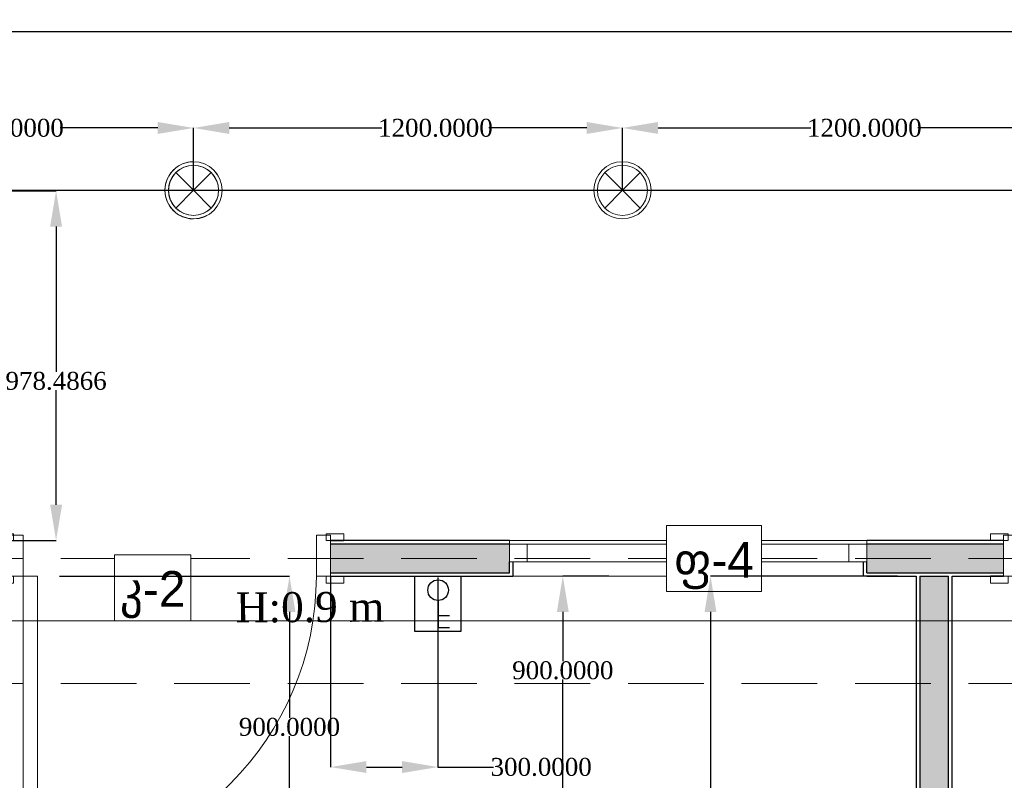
# Model space of a CAD drawing. Header units: millimetres. Extents: x 0 to 88385, y 0 to 41127.
# Tile 129 of 244: x 73609 to 76364, y 20217 to 22345. Entities that reach past the tile are written whole.
import ezdxf
from ezdxf.enums import TextEntityAlignment as Align

# ---------------------------------------------------------------- set-up
doc = ezdxf.new("R2010")
doc.units = ezdxf.units.MM
doc.header["$MEASUREMENT"] = 0
doc.set_wipeout_variables(frame=1)
doc.linetypes.add('Dot & Dashed', pattern=[670.277762, 317.5, -176.388889, 0, -176.388874])
doc.linetypes.add('Hidden', pattern=[317.5, 211.666667, -105.833333])
for name, color, linetype in [('- ავარიული განათება', 7, 'Continuous'), ('- განათება', 7, 'Continuous'), ('- საშტეფცელო როზეტები', 7, 'Continuous'), ('New_Structural - Bearing', 7, 'Continuous'), ('Structural - Bearing', 7, 'Continuous'), ('Structural - Grid', 7, 'Continuous')]:
    doc.layers.add(name, color=color, linetype=linetype)
for name, color, linetype, lineweight in [('New_Annotation - Text_Pen_No__20', 1, 'Continuous', 0), ('New_Archicad Doors_Pen_No__1', 7, 'Continuous', 13), ('New_Archicad Windows_Pen_No__1', 7, 'Continuous', 13), ('New_Structural - Bearing_Pen_No__1', 7, 'Continuous', 13)]:
    doc.layers.add(name, color=color, linetype=linetype, lineweight=lineweight)
for name, color, linetype, lineweight, true_color in [('New_Interior - Lamp_Pen_No__77', 7, 'Continuous', 20, 0xffeb28), ('New_Structural - Bearing_Pen_No__5', 7, 'Continuous', 25, 0x40a5ff), ('New_Structural - Bearing_Pen_No__57', 7, 'Continuous', 25, 0xdcd214), ('Structural - Bearing_Pen_No__81', 7, 'Continuous', 20, 0x6a6a6a), ('Structural - Grid_Pen_No__81', 7, 'Continuous', 20, 0x6a6a6a)]:
    doc.layers.add(name, color=color, linetype=linetype, lineweight=lineweight, true_color=true_color)
doc.styles.add('GENERATED_STYLE_2', font='txt')
doc.styles.get("Standard").update_dxf_attribs({"font": 'sylfaen.ttf'})
doc.dimstyles.get("Standard").update_dxf_attribs({"dimtxt": 0.18, "dimasz": 0.18, "dimexe": 0.18, "dimexo": 0.0625, "dimgap": 0.09, "dimtad": 0, "dimtih": 1, "dimtoh": 1, "dimdec": 4, "dimzin": 0, "dimdsep": 46, "dimtxsty": 'Standard', "dimcen": 0.09, "dimadec": 0, "dimazin": 0, "dimtfac": 1, "dimtdec": 4, "dimtofl": 0, "dimtmove": 0, "dimatfit": 3, "dimfxl": 1, "dimtolj": 1, "dimtzin": 0, "dimarcsym": 0})

# ---------------------------------------------------------------- blocks, each defined once
blk = doc.blocks.new('Window_2')
at = {"layer": 'New_Archicad Windows_Pen_No__1', "color": 7, "linetype": 'Continuous', "lineweight": 13}
for p, q in [((-500, 10), (500, 10)), ((-500, 10), (-500, 0)), ((-500, 0), (-450, 0)), ((-500, 0), (-500, -50)), ((-500, 0), (-500, -50)), ((-450, 0), (-450, -50)), ((-450, 0), (450, 0)), ((450, -50), (450, 0)), ((450, 0), (500, 0)), ((500, 10), (500, 0)), ((500, 0), (500, -50)), ((500, 0), (500, -50)), ((-450, -50), (-500, -50)), ((-490, -50), (-490, -90)), ((450, -50), (-450, -50)), ((500, -50), (450, -50)), ((490, -50), (490, -90)), ((-500, -90), (-490, -90)), ((-490, -90), (490, -90)), ((500, -90), (490, -90))]:
    blk.add_line(p, q, dxfattribs=at)
blk = doc.blocks.new('Door_3')
at = {"layer": 'New_Archicad Doors_Pen_No__1', "color": 7, "linetype": 'Continuous', "lineweight": 13}
for p, q in [((370, 0), (370, 820)), ((370, 820), (410, 820)), ((410, 820), (410, 0)), ((-487, 0), (-487, 19)), ((-487, 19), (-437, 19)), ((-437, 0), (-487, 0)), ((-450, 0), (-487, 0)), ((-450, 0), (-487, 0)), ((-410, 0), (-450, 0)), ((-450, 0), (-450, -115)), ((-450, 0), (-450, -10)), ((-450, 0), (-450, -10)), ((-437, 19), (-437, 0)), ((-410, -115), (-410, 0)), ((410, 0), (370, 0)), ((450, 0), (410, 0)), ((410, 0), (410, -115)), ((437, 19), (487, 19)), ((437, 0), (437, 19)), ((487, 0), (437, 0)), ((450, -115), (450, 0)), ((450, 0), (450, -10)), ((450, 0), (450, -10)), ((450, 0), (487, 0)), ((450, 0), (487, 0)), ((487, 19), (487, 0)), ((-450, -10), (-450, -90)), ((-450, -10), (-450, -90)), ((450, -10), (450, -90)), ((450, -10), (450, -90)), ((-487, -119), (-487, -100)), ((-487, -100), (-437, -100)), ((-450, -100), (-487, -100)), ((-450, -100), (-487, -100)), ((-450, -90), (-450, -100)), ((-450, -90), (-450, -100)), ((-437, -100), (-437, -119)), ((437, -100), (487, -100)), ((437, -119), (437, -100)), ((450, -90), (450, -100)), ((450, -90), (450, -100)), ((450, -100), (487, -100)), ((450, -100), (487, -100)), ((487, -100), (487, -119)), ((-437, -119), (-487, -119)), ((-450, -115), (-410, -115)), ((410, -115), (450, -115)), ((487, -119), (437, -119))]:
    blk.add_line(p, q, dxfattribs=at)
blk.add_arc((410, 0), 820, 90, 180, dxfattribs=at)
blk = doc.blocks.new('Wall_46', base_point=(2382.1, 20888))
at = {"layer": 'New_Structural - Bearing_Pen_No__57', "linetype": 'Continuous', "lineweight": 25, "true_color": 0xdcd214}
for points in [[(-9261.1, 20878), (-9761.1, 20878), (-9761.1, 20798), (-9261.1, 20798), (-9261.1, 20828)], [(-8261.1, 20828), (-8261.1, 20798), (-7878.3, 20798), (-7878.3, 20878), (-8261.1, 20878)]]:
    blk.add_hatch(color=52, dxfattribs=at).paths.add_polyline_path(points)
at = {"layer": 'New_Structural - Bearing_Pen_No__1', "color": 7, "linetype": 'Continuous', "lineweight": 13}
for p, q in [((-9761.1, 20878), (-9761.1, 20888)), ((-9261.1, 20888), (-9261.1, 20878)), ((-8261.1, 20888), (-8261.1, 20878)), ((-7878.3, 20878), (-7878.3, 20888)), ((-9761.1, 20798), (-9761.1, 20878)), ((-9261.1, 20878), (-9261.1, 20828)), ((-8261.1, 20878), (-8261.1, 20828)), ((-7878.3, 20798), (-7878.3, 20878)), ((-9261.1, 20828), (-9251.1, 20828)), ((-8261.1, 20828), (-8271.1, 20828)), ((-9761.1, 20788), (-9761.1, 20798)), ((-7878.3, 20788), (-7878.3, 20798))]:
    blk.add_line(p, q, dxfattribs=at)
at = {"layer": 'New_Structural - Bearing_Pen_No__5', "color": 161, "linetype": 'Continuous', "lineweight": 25, "true_color": 0x40a5ff}
for p, q in [((-9761.1, 20888), (-9724.1, 20888)), ((-7878.3, 20888), (-7915.3, 20888)), ((-9261.1, 20878), (-9761.1, 20878)), ((-7878.3, 20878), (-8261.1, 20878)), ((-9261.1, 20798), (-9261.1, 20828)), ((-9251.1, 20828), (-9251.1, 20788)), ((-8271.1, 20828), (-8271.1, 20788)), ((-8261.1, 20798), (-8261.1, 20828)), ((-9761.1, 20798), (-9261.1, 20798)), ((-9761.1, 20788), (-9724.1, 20788)), ((-9261.1, 20788), (-9251.1, 20788)), ((-8261.1, 20788), (-8271.1, 20788)), ((-8261.1, 20798), (-7878.3, 20798)), ((-7878.3, 20788), (-7915.3, 20788))]:
    blk.add_line(p, q, dxfattribs=at)
at = {"layer": 'New_Structural - Bearing_Pen_No__5', "color": 161, "linetype": 'Continuous', "lineweight": 25, "true_color": 0x40a5ff, "flags": 128}
for points in [[(-9261.1, 20888), (-9761.1, 20888)], [(-7878.3, 20888), (-8261.1, 20888)], [(-9761.1, 20788), (-9261.1, 20788)], [(-8261.1, 20788), (-8122.5, 20788)], [(-8112.5, 20788), (-8032.5, 20788)], [(-8022.5, 20788), (-7878.3, 20788)]]:
    blk.add_lwpolyline(points, dxfattribs=at)
at = {"layer": 'New_Archicad Doors_Pen_No__1', "color": 7, "linetype": 'Continuous', "lineweight": 13, "zscale": 1000, "rotation": 180}
for p in [(-10211.1, 20788), (-7428.3, 20788)]:
    blk.add_blockref('Door_3', p, dxfattribs=at)
at = {"layer": 'New_Archicad Windows_Pen_No__1', "color": 7, "linetype": 'Continuous', "lineweight": 13, "zscale": 1000}
blk.add_blockref('Window_2', (-8761.1, 20878), dxfattribs=at)
blk = doc.blocks.new('Wall_51', base_point=(-8122.5, 20888))
at = {"layer": 'New_Structural - Bearing_Pen_No__57', "linetype": 'Continuous', "lineweight": 25, "true_color": 0xdcd214}
blk.add_hatch(color=52, dxfattribs=at).paths.add_polyline_path([(-8112.5, 20788), (-8112.5, 12953.1), (-8032.5, 12953.1), (-8032.5, 20788)])
at = {"layer": 'New_Structural - Bearing_Pen_No__1', "color": 7, "linetype": 'Continuous', "lineweight": 13, "flags": 128}
blk.add_lwpolyline([(-8112.5, 20788), (-8032.5, 20788)], dxfattribs=at)
at = {"layer": 'New_Structural - Bearing_Pen_No__5', "color": 161, "linetype": 'Continuous', "lineweight": 25, "true_color": 0x40a5ff}
for p, q in [((-8112.5, 20788), (-8112.5, 12953.1)), ((-8032.5, 12953.1), (-8032.5, 20788))]:
    blk.add_line(p, q, dxfattribs=at)
at = {"layer": 'New_Structural - Bearing_Pen_No__5', "color": 161, "linetype": 'Continuous', "lineweight": 25, "true_color": 0x40a5ff, "flags": 128}
for points in [[(-8122.5, 20788), (-8122.5, 12953.1)], [(-8022.5, 12953.1), (-8022.5, 20788)]]:
    blk.add_lwpolyline(points, dxfattribs=at)
blk = doc.blocks.new('Standard grid marker')
at = {"layer": 'Structural - Grid_Pen_No__81', "color": 251, "linetype": 'Continuous', "lineweight": 20, "true_color": 0x6a6a6a}
blk.add_line((1000, 0), (51328.1, 0), dxfattribs=at)
at = {"layer": 'Structural - Grid_Pen_No__81', "color": 251, "lineweight": 20, "true_color": 0x6a6a6a, "style": 'GENERATED_STYLE_2'}
for tag, p in [('AC_MarkerText_1_0', (-100, -144)), ('AC_MarkerText_1_1', (52428.1, -144))]:
    blk.add_attdef(tag, text='', height=100, rotation=180, dxfattribs=at).set_placement(p, align=Align.TOP_CENTER)
blk = doc.blocks.new('Beam_11', base_point=(-47008.8, 20663))
at = {"layer": 'Structural - Bearing_Pen_No__81', "color": 251, "linetype": 'Hidden', "lineweight": 20, "true_color": 0x6a6a6a}
for p, q in [((-10833.8, 20838), (-5183.8, 20838)), ((-10833.8, 20488), (-5183.8, 20488))]:
    blk.add_line(p, q, dxfattribs=at)
at = {"layer": 'Structural - Bearing_Pen_No__81', "color": 251, "linetype": 'Dot & Dashed', "lineweight": 20, "true_color": 0x6a6a6a}
blk.add_line((-47008.8, 20663), (991.2, 20663), dxfattribs=at)
blk = doc.blocks.new('Recessed Spot')
at = {"layer": 'New_Interior - Lamp_Pen_No__77', "color": 2, "linetype": 'Continuous', "lineweight": 20, "true_color": 0xffeb28}
for q in [(-49.5, 49.5), (49.5, 49.5), (-49.5, -49.5), (49.5, -49.5)]:
    blk.add_line((0, 0), q, dxfattribs=at)
at = {"layer": 'New_Interior - Lamp_Pen_No__77', "color": 2, "linetype": 'Continuous', "lineweight": 20, "true_color": 0xffeb28, "flags": 128}
blk.add_lwpolyline([(80, 0, 1), (-80, 0, 1)], format="xyb", close=True, dxfattribs=at)
at = {"layer": 'New_Interior - Lamp_Pen_No__77', "color": 2, "linetype": 'Continuous', "lineweight": 20, "true_color": 0xffeb28}
blk.add_circle((0, 0), 70, dxfattribs=at)
blk = doc.blocks.new('*D569')
at = {"layer": '- საშტეფცელო როზეტები', "color": 0, "lineweight": -2, "transparency": 16777216}
for p, q in [((76064.9, 20788), (75541.8, 20788)), ((75542, 20688), (75542, 19916.1)), ((75542, 19292.9), (75542, 19864.8)), ((76104.7, 19192.9), (75541.8, 19192.9))]:
    blk.add_line(p, q, dxfattribs=at)
at = {"layer": '- საშტეფცელო როზეტები', "color": 0, "transparency": 16777216}
for points in [[(75525.3, 20688), (75558.6, 20688), (75542, 20788)], [(75525.3, 19292.9), (75558.6, 19292.9), (75542, 19192.9)]]:
    blk.add_solid(points, dxfattribs=at)
at = {"layer": 'Defpoints', "color": 0, "transparency": 16777216}
for p in [(75542, 20788), (76065, 20788), (76104.8, 19192.9)]:
    blk.add_point(p, dxfattribs=at)
at = {"layer": '- საშტეფცელო როზეტები', "color": 0, "transparency": 16777216, "insert": (75542, 19890.5), "char_height": 50, "attachment_point": 5}
blk.add_mtext('\\A1;{\\fSylfaen|b0|i0|c0|p18;1595.0745}', dxfattribs=at)
blk = doc.blocks.new('ორკლავიშა ჩამრთველლი იპ 22')
at = {"layer": '- განათება', "color": 6}
for points in [[(0.3, 352.8), (-106, 352.8)], [(0, 97.5), (0.3, 352.8)], [(0.1, 237.8), (-105.7, 237.8)]]:
    blk.add_lwpolyline(points, dxfattribs=at)
blk.add_circle((0, 0), 97.5, dxfattribs=at)
blk = doc.blocks.new('1 იანი ჩარჩო')
at = {"layer": '- განათება', "color": 5}
blk.add_lwpolyline([(-9864.2, 15374.2), (-9735.9, 15374.2), (-9735.9, 15219.2), (-9864.2, 15219.2)], close=True, dxfattribs=at)
blk = doc.blocks.new('*D606')
at = {"layer": '- საშტეფცელო როზეტები', "color": 0, "lineweight": -2, "transparency": 16777216}
for p, q in [((74479.2, 20787.9), (74479.2, 20253.8)), ((74779.2, 20784.9), (74779.2, 20253.8)), ((74579.2, 20254), (74679.2, 20254)), ((74779.2, 20254), (74934.7, 20254))]:
    blk.add_line(p, q, dxfattribs=at)
at = {"layer": '- საშტეფცელო როზეტები', "color": 0, "transparency": 16777216}
for points in [[(74579.2, 20270.7), (74579.2, 20237.3), (74479.2, 20254)], [(74679.2, 20270.7), (74679.2, 20237.3), (74779.2, 20254)]]:
    blk.add_solid(points, dxfattribs=at)
at = {"layer": 'Defpoints', "color": 0, "transparency": 16777216}
for p in [(74479.2, 20788), (74779.2, 20785), (74479.2, 20254)]:
    blk.add_point(p, dxfattribs=at)
at = {"layer": '- საშტეფცელო როზეტები', "color": 0, "transparency": 16777216, "insert": (75068.2, 20254), "char_height": 50, "attachment_point": 5}
blk.add_mtext('\\A1;{\\fSylfaen|b0|i0|c0|p18;300.0000}', dxfattribs=at)
blk = doc.blocks.new('*D977')
at = {"layer": '- განათება', "color": 0, "lineweight": -2, "transparency": 16777216}
for p, q in [((73720.3, 20788), (74364.2, 20788)), ((74364, 20688), (74364, 20391.7)), ((74364, 19988), (74364, 20340.3)), ((74067.8, 19888), (74364.2, 19888))]:
    blk.add_line(p, q, dxfattribs=at)
at = {"layer": '- განათება', "color": 0, "transparency": 16777216}
for points in [[(74347.3, 20688), (74380.7, 20688), (74364, 20788)], [(74347.3, 19988), (74380.7, 19988), (74364, 19888)]]:
    blk.add_solid(points, dxfattribs=at)
at = {"layer": 'Defpoints', "color": 0, "transparency": 16777216}
for p in [(73720.3, 20788), (74067.7, 19888), (74364, 19888)]:
    blk.add_point(p, dxfattribs=at)
at = {"layer": '- განათება', "color": 0, "transparency": 16777216, "insert": (74364, 20366), "char_height": 50, "attachment_point": 5}
blk.add_mtext('\\A1;{\\fSylfaen|b0|i0|c0|p18;900.0000}', dxfattribs=at)
blk = doc.blocks.new('*D981')
at = {"layer": '- განათება', "color": 0, "lineweight": -2, "transparency": 16777216}
for p, q in [((75257.9, 20788), (75128.6, 20788)), ((75128.7, 20688), (75128.7, 20550.1)), ((75128.7, 19988), (75128.7, 20498.7)), ((75367.7, 19888), (75128.6, 19888))]:
    blk.add_line(p, q, dxfattribs=at)
at = {"layer": '- განათება', "color": 0, "transparency": 16777216}
for points in [[(75112.1, 20688), (75145.4, 20688), (75128.7, 20788)], [(75112.1, 19988), (75145.4, 19988), (75128.7, 19888)]]:
    blk.add_solid(points, dxfattribs=at)
at = {"layer": 'Defpoints', "color": 0, "transparency": 16777216}
for p in [(75258, 20788), (75128.7, 19888), (75367.7, 19888)]:
    blk.add_point(p, dxfattribs=at)
at = {"layer": '- განათება', "color": 0, "transparency": 16777216, "insert": (75128.7, 20524.4), "char_height": 50, "attachment_point": 5}
blk.add_mtext('\\A1;{\\fSylfaen|b0|i0|c0|p18;900.0000}', dxfattribs=at)
blk = doc.blocks.new('*D1205')
at = {"layer": '- განათება', "color": 0, "lineweight": -2, "transparency": 16777216}
for p, q in [((72895.5, 21868), (72895.5, 22042.7)), ((72995.5, 22042.5), (73422.7, 22042.5)), ((73995.5, 22042.5), (73722, 22042.5)), ((74095.5, 21868), (74095.5, 22042.7))]:
    blk.add_line(p, q, dxfattribs=at)
at = {"layer": '- განათება', "color": 0, "transparency": 16777216}
for points in [[(72995.5, 22059.2), (72995.5, 22025.8), (72895.5, 22042.5)], [(73995.5, 22059.2), (73995.5, 22025.8), (74095.5, 22042.5)]]:
    blk.add_solid(points, dxfattribs=at)
at = {"layer": 'Defpoints', "color": 0, "transparency": 16777216}
for p in [(72895.5, 22042.5), (72895.5, 21868), (74095.5, 21868)]:
    blk.add_point(p, dxfattribs=at)
at = {"layer": '- განათება', "color": 0, "transparency": 16777216, "insert": (73572.3, 22042.5), "char_height": 50, "attachment_point": 5}
blk.add_mtext('\\A1;{\\fSylfaen|b0|i0|c0|p18;1200.0000}', dxfattribs=at)
blk = doc.blocks.new('*D1206')
at = {"layer": '- განათება', "color": 0, "lineweight": -2, "transparency": 16777216}
for p, q in [((74095.5, 21868), (74095.5, 22042.7)), ((74195.5, 22042.5), (74622.7, 22042.5)), ((75195.5, 22042.5), (74922, 22042.5)), ((75295.5, 21868), (75295.5, 22042.7))]:
    blk.add_line(p, q, dxfattribs=at)
at = {"layer": '- განათება', "color": 0, "transparency": 16777216}
for points in [[(74195.5, 22059.2), (74195.5, 22025.8), (74095.5, 22042.5)], [(75195.5, 22059.2), (75195.5, 22025.8), (75295.5, 22042.5)]]:
    blk.add_solid(points, dxfattribs=at)
at = {"layer": 'Defpoints', "color": 0, "transparency": 16777216}
for p in [(74095.5, 22042.5), (74095.5, 21868), (75295.5, 21868)]:
    blk.add_point(p, dxfattribs=at)
at = {"layer": '- განათება', "color": 0, "transparency": 16777216, "insert": (74772.3, 22042.5), "char_height": 50, "attachment_point": 5}
blk.add_mtext('\\A1;{\\fSylfaen|b0|i0|c0|p18;1200.0000}', dxfattribs=at)
blk = doc.blocks.new('*D1207')
at = {"layer": '- განათება', "color": 0, "lineweight": -2, "transparency": 16777216}
for p, q in [((75295.5, 21868), (75295.5, 22042.7)), ((75395.5, 22042.5), (75822.7, 22042.5)), ((76395.5, 22042.5), (76122, 22042.5)), ((76495.5, 21868), (76495.5, 22042.7))]:
    blk.add_line(p, q, dxfattribs=at)
at = {"layer": '- განათება', "color": 0, "transparency": 16777216}
for points in [[(75395.5, 22059.2), (75395.5, 22025.8), (75295.5, 22042.5)], [(76395.5, 22059.2), (76395.5, 22025.8), (76495.5, 22042.5)]]:
    blk.add_solid(points, dxfattribs=at)
at = {"layer": 'Defpoints', "color": 0, "transparency": 16777216}
for p in [(75295.5, 22042.5), (75295.5, 21868), (76495.5, 21868)]:
    blk.add_point(p, dxfattribs=at)
at = {"layer": '- განათება', "color": 0, "transparency": 16777216, "insert": (75972.3, 22042.5), "char_height": 50, "attachment_point": 5}
blk.add_mtext('\\A1;{\\fSylfaen|b0|i0|c0|p18;1200.0000}', dxfattribs=at)
blk = doc.blocks.new('AVARIULI GANATEBA')
at = {"layer": '- განათება', "color": 3, "linetype": 'Continuous', "lineweight": 20}
for q in [(-49.5, 49.5), (49.5, 49.5), (-49.5, -49.5), (49.5, -49.5)]:
    blk.add_line((0, 0), q, dxfattribs=at)
for major_axis, start_param, end_param in [((56.6, 56.6), 0.785398, 3.926991), ((-49.5, 49.5), 2.356194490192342, 8.639379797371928), ((56.6, 56.6), 3.926991, 7.068583)]:
    blk.add_ellipse((0, 0), major_axis=major_axis, ratio=1, start_param=start_param, end_param=end_param, dxfattribs=at)
blk = doc.blocks.new('*D1391')
at = {"layer": '- ავარიული განათება', "color": 0, "lineweight": -2, "transparency": 16777216}
for p, q in [((73039.3, 21866.5), (73711.2, 21866.5)), ((73711, 21766.5), (73711, 21360)), ((73711, 20988), (73711, 21308.6)), ((72670.9, 20888), (73711.2, 20888))]:
    blk.add_line(p, q, dxfattribs=at)
at = {"layer": '- ავარიული განათება', "color": 0, "transparency": 16777216}
for points in [[(73694.3, 21766.5), (73727.7, 21766.5), (73711, 21866.5)], [(73694.3, 20988), (73727.7, 20988), (73711, 20888)]]:
    blk.add_solid(points, dxfattribs=at)
at = {"layer": 'Defpoints', "color": 0, "transparency": 16777216}
for p in [(73039.2, 21866.5), (73711, 21866.5), (72670.8, 20888)]:
    blk.add_point(p, dxfattribs=at)
at = {"layer": '- ავარიული განათება', "color": 0, "transparency": 16777216, "insert": (73711, 21334.3), "char_height": 50, "attachment_point": 5}
blk.add_mtext('\\A1;{\\fSylfaen|b0|i0|c0|p18;978.4866}', dxfattribs=at)
blk = doc.blocks.new('*D1393')
at = {"layer": '- ავარიული განათება', "color": 0, "lineweight": -2, "transparency": 16777216}
for p, q in [((73231, 21944.5), (73231, 22312.9)), ((73331, 22312.7), (77156.8, 22312.7)), ((80541, 22312.7), (77460.1, 22312.7)), ((80641, 22059.2), (80641, 22312.9))]:
    blk.add_line(p, q, dxfattribs=at)
at = {"layer": '- ავარიული განათება', "color": 0, "transparency": 16777216}
for points in [[(73331, 22329.3), (73331, 22296), (73231, 22312.7)], [(80541, 22329.3), (80541, 22296), (80641, 22312.7)]]:
    blk.add_solid(points, dxfattribs=at)
at = {"layer": 'Defpoints', "color": 0, "transparency": 16777216}
for p in [(73231, 22312.7), (80641, 22059.2), (73231, 21944.4)]:
    blk.add_point(p, dxfattribs=at)
at = {"layer": '- ავარიული განათება', "color": 0, "transparency": 16777216, "insert": (77308.4, 22312.7), "char_height": 50, "attachment_point": 5}
blk.add_mtext('\\A1;{\\fSylfaen|b0|i0|c0|p18;7409.9969}', dxfattribs=at)

msp = doc.modelspace()

# ---------------------------------------------------------------- linework, layer by layer
at = {"layer": '- ავარიული განათება', "color": 3}
msp.add_lwpolyline([(80563.01466, 21867.37326), (73422.77967, 21867.37326)], dxfattribs=at)

# ---------------------------------------------------------------- block references
at = {"layer": '- განათება', "color": 1}
msp.add_blockref('AVARIULI GANATEBA', (74095.48505, 21867.98097), dxfattribs=at)
at = {"layer": '- განათება', "color": 2, "linetype": 'Continuous', "lineweight": 20, "true_color": 0xffeb28, "zscale": 1000}
for p in [(74095.48505, 21867.98097), (75295.48505, 21867.98097)]:
    msp.add_blockref('Recessed Spot', p, dxfattribs=at)
at = {"layer": '- განათება', "color": 6, "xscale": 0.2965673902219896, "yscale": 0.2965673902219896, "zscale": 0.2965673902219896, "rotation": 180}
msp.add_blockref('ორკლავიშა ჩამრთველლი იპ 22', (74779.88951, 20749.08939), dxfattribs=at)
at = {"layer": '- საშტეფცელო როზეტები', "color": 5, "rotation": 180}
msp.add_blockref('1 იანი ჩარჩო', (64979.09736, 36007.21705), dxfattribs=at)
at = {"layer": 'New_Structural - Bearing', "color": 7, "lineweight": 35}
for name, p in [('Wall_46', (86622.37834, 20887.98097)), ('Wall_51', (76117.74478, 20887.98097))]:
    msp.add_blockref(name, p, dxfattribs=at)
at = {"layer": 'Structural - Bearing', "color": 251, "lineweight": 20, "true_color": 0x6a6a6a}
msp.add_blockref('Beam_11', (37231.5059, 20662.98097), dxfattribs=at)
at = {"layer": 'Structural - Grid', "color": 8, "linetype": 'Continuous', "lineweight": 15, "zscale": 1000, "rotation": 180}
msp.add_blockref('Standard grid marker', (88184.57817, 20662.98097), dxfattribs=at)

# ---------------------------------------------------------------- texts
at = {"layer": '- განათება', "color": 5, "insert": (74213.39498, 20742.6234), "char_height": 83.9644685, "attachment_point": 1, "rotation": 0.31067434}
msp.add_mtext_dynamic_manual_height_columns('{\\fSylfaen|b0|i0|c0|p18;H:0.9 m}', width=710.9466492, gutter_width=1.70068, heights=[0], dxfattribs=at)

# ---------------------------------------------------------------- dimensions: what is measured, and where the dimension line sits
at = {"layer": '- ავარიული განათება', "color": 1}
for base, p1, p2, angle, picture, middle in [((73230.99857, 22312.68), (80640.99547, 22059.15436), (73230.99857, 21944.44838), 180, '*D1393', (77308.41204, 22312.68)), ((73711, 21866.46756), (72670.83828, 20887.98097), (73039.21746, 21866.46756), 90, '*D1391', (73711, 21334.33189))]:
    dim = msp.add_linear_dim(base=base, p1=p1, p2=p2, angle=angle, text='{\\fSylfaen|b0|i0|c0|p18;<>}', dimstyle='Standard', override={"dimtxt": 50, "dimasz": 100}, dxfattribs=at)
    dim.commit()
    dim.dimension.update_dxf_attribs({"geometry": picture, "text_midpoint": middle, "dimtype": 160})
at = {"layer": '- განათება', "color": 1}
for base, p1, p2, angle, picture, middle in [((72895.48505, 22042.5), (74095.48505, 21867.98097), (72895.48505, 21867.98097), 180, '*D1205', (73572.33574, 22042.5)), ((74095.48505, 22042.5), (75295.48505, 21867.98097), (74095.48505, 21867.98097), 180, '*D1206', (74772.33574, 22042.5)), ((75295.48505, 22042.5), (76495.48505, 21867.98097), (75295.48505, 21867.98097), 180, '*D1207', (75972.33574, 22042.5)), ((75128.73888, 19887.98097), (75258.00981, 20787.98097), (75367.74478, 19887.98097), 270, '*D981', (75128.73888, 20524.37967))]:
    dim = msp.add_linear_dim(base=base, p1=p1, p2=p2, angle=angle, text='{\\fSylfaen|b0|i0|c0|p18;<>}', dimstyle='Standard', override={"dimtxt": 50, "dimasz": 100}, dxfattribs=at)
    dim.commit()
    dim.dimension.update_dxf_attribs({"geometry": picture, "text_midpoint": middle, "dimtype": 160})
at = {"layer": '- საშტეფცელო როზეტები', "color": 1}
dim = msp.add_linear_dim(base=(74479.16541, 20254), p1=(74779.16542, 20785.00982), p2=(74479.16541, 20787.98097), angle=180, text='{\\fSylfaen|b0|i0|c0|p18;<>}', dimstyle='Standard', override={"dimtxt": 50, "dimasz": 100}, dxfattribs=at)
dim.commit()
dim.dimension.update_dxf_attribs({"geometry": '*D606', "text_midpoint": (75068.20901, 20254), "dimtype": 160})

# ---------------------------------------------------------------- next in the draw order: wipeouts: each hides what was drawn before it
at = {"color": 1, "linetype": 'Continuous', "lineweight": 0, "ltscale": 112851.028301}
msp.add_wipeout([(75418.97551, 20745.55659), (75684.72168, 20745.55659), (75684.72168, 20930.40525), (75418.97551, 20930.40525)], dxfattribs=at).dxf.layer = 'New_Annotation - Text_Pen_No__20'
at = {"color": 1, "linetype": 'Continuous', "lineweight": 0, "ltscale": 115727.16252}
msp.add_wipeout([(73874.76039, 20662.98097), (74087.70586, 20662.98097), (74087.70586, 20847.83034), (73874.76039, 20847.83034)], dxfattribs=at).dxf.layer = 'New_Annotation - Text_Pen_No__20'

# ---------------------------------------------------------------- next in the draw order: linework, layer by layer
at = {"layer": 'New_Annotation - Text_Pen_No__20', "color": 1, "linetype": 'Continuous', "lineweight": 0, "flags": 128}
for points in [[(75418.97551, 20745.55659), (75684.72168, 20745.55659), (75684.72168, 20930.40525), (75418.97551, 20930.40525), (75418.97551, 20745.55659)], [(73874.76039, 20662.98097), (74087.70586, 20662.98097), (74087.70586, 20847.83034), (73874.76039, 20847.83034), (73874.76039, 20662.98097)]]:
    msp.add_lwpolyline(points, close=True, dxfattribs=at)

# ---------------------------------------------------------------- next in the draw order: texts
at = {"layer": 'New_Annotation - Text_Pen_No__20', "color": 1, "linetype": 'Continuous', "lineweight": 0, "char_height": 100, "attachment_point": 2, "style": 'GENERATED_STYLE_2'}
for s, insert in [('\\A1;{\\pqc;\\fBOG 2018|b0|i0|c0|p0;\\W1.000000;ფ-\\fBOG 2018|b0|i0|c0|p0;\\W1.000000;4}', (75551.84859, 20883.73859)), ('\\A1;{\\pqc;\\fBOG 2018|b0|i0|c0|p0;\\W1.000000;კ-\\fBOG 2018|b0|i0|c0|p0;\\W1.000000;2}', (73981.23313, 20802.47276))]:
    msp.add_mtext(s, dxfattribs=dict(at, insert=insert))

# ---------------------------------------------------------------- next in the draw order: dimensions: what is measured, and where the dimension line sits
at = {"layer": '- განათება', "color": 1}
dim = msp.add_linear_dim(base=(74364.00981, 19887.98097), p1=(73720.26118, 20787.98097), p2=(74067.74478, 19887.98097), angle=270, text='{\\fSylfaen|b0|i0|c0|p18;<>}', dimstyle='Standard', override={"dimtxt": 50, "dimasz": 100}, dxfattribs=at)
dim.commit()
dim.dimension.update_dxf_attribs({"geometry": '*D977', "text_midpoint": (74364.00981, 20366), "dimtype": 160})
at = {"layer": '- საშტეფცელო როზეტები', "color": 1}
dim = msp.add_linear_dim(base=(75541.95007, 20787.98097), p1=(76104.77363, 19192.90644), p2=(76065, 20787.98097), angle=90, text='{\\fSylfaen|b0|i0|c0|p18;<>}', dimstyle='Standard', override={"dimtxt": 50, "dimasz": 100}, dxfattribs=at)
dim.commit()
dim.dimension.update_dxf_attribs({"geometry": '*D569', "text_midpoint": (75541.95007, 19890.46976), "dimtype": 160})

doc.saveas('drawing.dxf')
